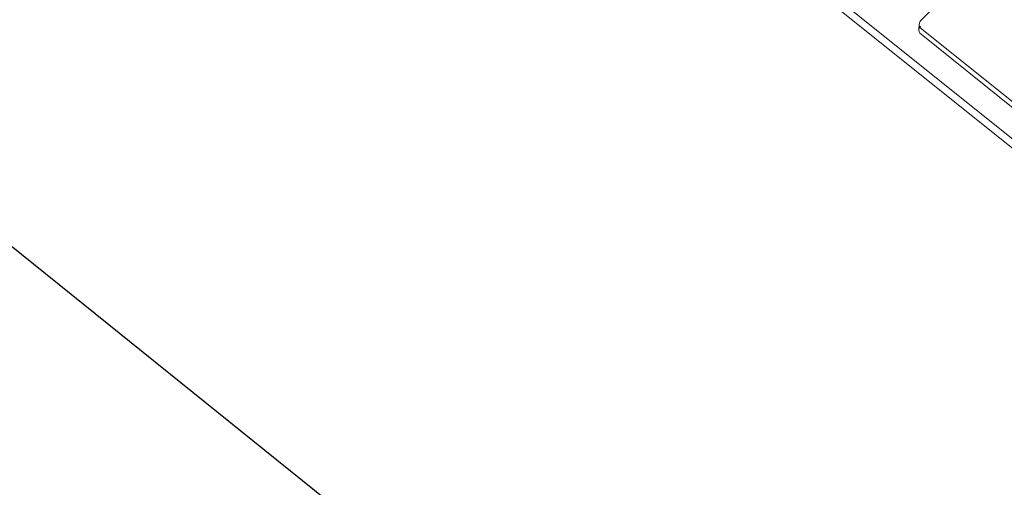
# Model space of a CAD drawing. Header units: centimetres. Extents: x -2274.6 to -2273.04, y 1316.35 to 1317.85.
# Tile 31 of 59: x -2273.80727 to -2273.78789, y 1317.27716 to 1317.28637. Entities that reach past the tile are written whole.
import ezdxf

# ---------------------------------------------------------------- set-up
doc = ezdxf.new("R2010")
doc.units = ezdxf.units.CM
doc.layers.add('Wyposażenie elektryczne', color=7, linetype='Continuous', lineweight=9)
doc.layers.add('Ściany-1', color=250, linetype='Continuous', lineweight=25)

msp = doc.modelspace()

# ---------------------------------------------------------------- linework, layer by layer
at = {"layer": 'Wyposażenie elektryczne'}
for p, q in [((-2273.806391, 1317.298972), (-2273.780862, 1317.278519)), ((-2273.780873, 1317.278344), (-2273.806399, 1317.298796)), ((-2273.788166, 1317.287708), (-2273.789528, 1317.286349)), ((-2273.789566, 1317.286169), (-2273.78956, 1317.286279)), ((-2273.78768, 1317.284601), (-2273.789524, 1317.286078)), ((-2273.789518, 1317.286188), (-2273.787674, 1317.284711))]:
    msp.add_line(p, q, dxfattribs=at)
for points in [[(-2273.789524, 1317.286078, 0), (-2273.789546, 1317.2861, 0), (-2273.78956, 1317.286127, 0), (-2273.789566, 1317.286156, 0), (-2273.789564, 1317.286186, 0), (-2273.789553, 1317.286214, 0), (-2273.789534, 1317.286238, 0)], [(-2273.789528, 1317.286349, 0), (-2273.789547, 1317.286324, 0), (-2273.789558, 1317.286296, 0), (-2273.78956, 1317.286267, 0), (-2273.789554, 1317.286238, 0), (-2273.789539, 1317.286211, 0), (-2273.789518, 1317.286188, 0)]]:
    msp.add_polyline3d(points, dxfattribs=at)
at = {"layer": 'Ściany-1'}
msp.add_line((-2273.685434, 1317.183834), (-2274.028011, 1317.459206), dxfattribs=at)

doc.saveas('drawing.dxf')
